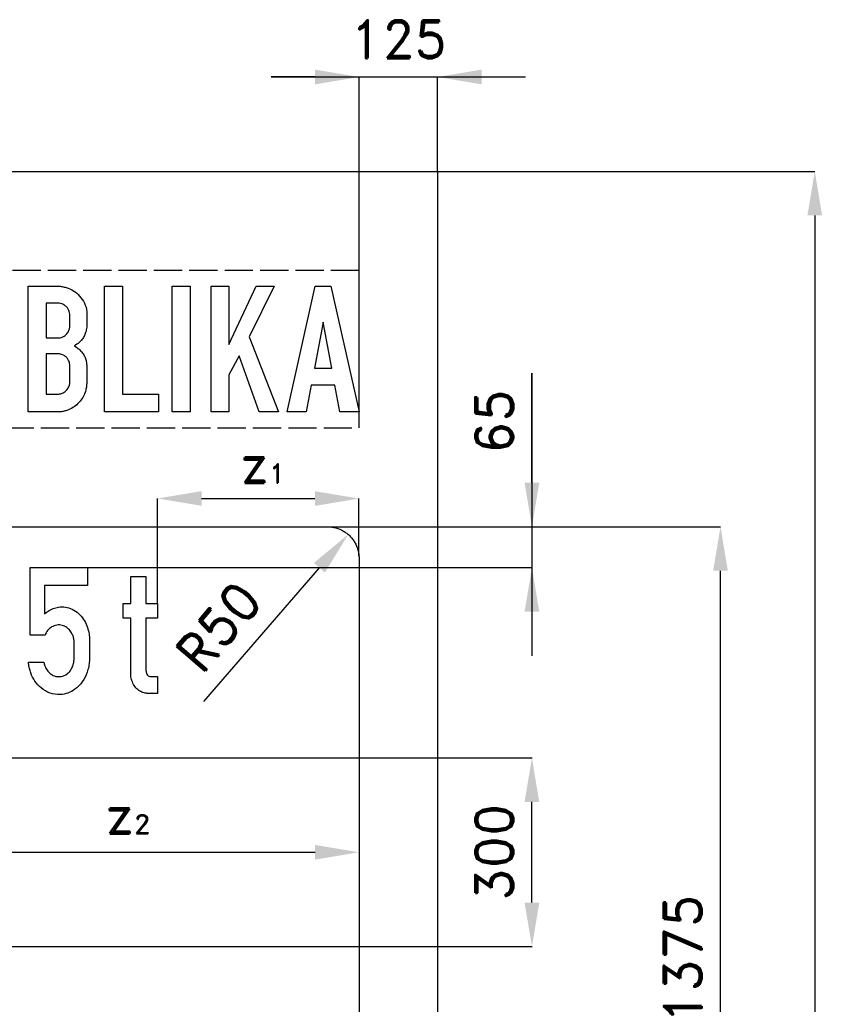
# Model space of a CAD drawing. Header units: millimetres. Extents: x -411 to 11679, y -762 to 3466.
# Tile 8 of 19: x 1835 to 3129, y 1901 to 3466. Entities that reach past the tile are written whole.
import ezdxf

# ---------------------------------------------------------------- set-up
doc = ezdxf.new("R2010")
doc.units = ezdxf.units.MM
doc.header["$LTSCALE"] = 5
doc.linetypes.add('ACAD_ISO02W100', pattern=[15, 12, -3])
doc.layers.add('Kóty', color=2, linetype='Continuous')
doc.layers.add('Značka', color=7, linetype='Continuous')
doc.styles.get("Standard").update_dxf_attribs({"font": 'romand.shx', "height": 60})
doc.dimstyles.get("Standard").update_dxf_attribs({"dimtxt": 60, "dimasz": 70, "dimexe": 0.18, "dimexo": 0.0625, "dimgap": 30, "dimtad": 1, "dimdec": 0, "dimzin": 0, "dimdsep": 46, "dimtxsty": 'Standard', "dimcen": 0.09, "dimadec": 0, "dimazin": 0, "dimtfac": 1, "dimtdec": 0, "dimtofl": 0, "dimtmove": 0, "dimatfit": 3, "dimfxl": 1, "dimtolj": 1, "dimtzin": 0, "dimarcsym": 0})

# ---------------------------------------------------------------- blocks, each defined once
blk = doc.blocks.new('*D7')
at = {"layer": 'Defpoints', "color": 0, "transparency": 16777216}
for p in [(1615.3, 2292.5), (2650, 2292.5), (1548.3, 1992.5)]:
    blk.add_point(p, dxfattribs=at)
at = {"layer": 'Kóty', "color": 0, "lineweight": -2, "transparency": 16777216}
for p, q in [((1615.3, 2292.5), (2650.2, 2292.5)), ((2650, 2062.5), (2650, 2222.5)), ((1548.3, 1992.5), (2650.2, 1992.5))]:
    blk.add_line(p, q, dxfattribs=at)
at = {"layer": 'Kóty', "color": 0, "transparency": 16777216}
for points in [[(2638.3, 2222.5), (2661.7, 2222.5), (2650, 2292.5)], [(2638.3, 2062.5), (2661.7, 2062.5), (2650, 1992.5)]]:
    blk.add_solid(points, dxfattribs=at)
at = {"layer": 'Kóty', "color": 0, "transparency": 16777216, "insert": (2590, 2142.5), "char_height": 60, "attachment_point": 5, "rotation": 90}
blk.add_mtext('\\A1;300', dxfattribs=at)
blk = doc.blocks.new('*D9')
at = {"layer": 'Defpoints', "color": 0, "transparency": 16777216}
for p in [(2325, 2660), (2950, 2660), (2325, 1285)]:
    blk.add_point(p, dxfattribs=at)
at = {"layer": 'Kóty', "color": 0, "lineweight": -2, "transparency": 16777216}
for p, q in [((2325.1, 2660), (2950.2, 2660)), ((2950, 1355), (2950, 2590)), ((2325.1, 1285), (2950.2, 1285))]:
    blk.add_line(p, q, dxfattribs=at)
at = {"layer": 'Kóty', "color": 0, "transparency": 16777216}
for points in [[(2938.3, 2590), (2961.7, 2590), (2950, 2660)], [(2938.3, 1355), (2961.7, 1355), (2950, 1285)]]:
    blk.add_solid(points, dxfattribs=at)
at = {"layer": 'Kóty', "color": 0, "transparency": 16777216, "insert": (2890, 1972.5), "char_height": 60, "attachment_point": 5, "rotation": 90}
blk.add_mtext('\\A1;1375', dxfattribs=at)
blk = doc.blocks.new('*D10')
at = {"layer": 'Defpoints', "color": 0, "transparency": 16777216}
for p in [(2500, 3225), (2500, 0), (3100, 0)]:
    blk.add_point(p, dxfattribs=at)
at = {"layer": 'Kóty', "color": 0, "lineweight": -2, "transparency": 16777216}
for p, q in [((2500.1, 3225), (3100.2, 3225)), ((3100, 3155), (3100, 70)), ((2500.1, 0), (3100.2, 0))]:
    blk.add_line(p, q, dxfattribs=at)
at = {"layer": 'Kóty', "color": 0, "transparency": 16777216}
for points in [[(3088.3, 3155), (3111.7, 3155), (3100, 3225)], [(3088.3, 70), (3111.7, 70), (3100, 0)]]:
    blk.add_solid(points, dxfattribs=at)
at = {"layer": 'Kóty', "color": 0, "transparency": 16777216, "insert": (3040, 1612.5), "char_height": 60, "attachment_point": 5, "rotation": 90}
blk.add_mtext('\\A1;min. 3200', dxfattribs=at)
blk = doc.blocks.new('*D14')
at = {"layer": 'Defpoints', "color": 0, "transparency": 16777216}
for p in [(2357.7, 2647.8), (2325, 2610)]:
    blk.add_point(p, dxfattribs=at)
at = {"layer": 'Kóty', "color": 0, "lineweight": -2, "transparency": 16777216}
blk.add_line((2127.9, 2382), (2311.9, 2594.9), dxfattribs=at)
at = {"layer": 'Kóty', "color": 0, "transparency": 16777216}
blk.add_solid([(2303.1, 2602.5), (2320.7, 2587.2), (2357.7, 2647.8)], dxfattribs=at)
at = {"layer": 'Kóty', "color": 0, "transparency": 16777216, "insert": (2151.6, 2501.2), "char_height": 60, "attachment_point": 5, "rotation": 49.1592}
blk.add_mtext('\\A1;R50', dxfattribs=at)

msp = doc.modelspace()

# ---------------------------------------------------------------- linework, layer by layer
at = {"layer": 'Kóty'}
for p, q in [((2305, 3375.09), (2235, 3375.09)), ((2235, 3375.09), (2640, 3375.09)), ((2375, 2842.562), (2375, 3375.27)), ((2500, 3225.062), (2500, 3375.27)), ((2650, 2904.286), (2650, 2455)), ((2650, 2730), (2650, 2904.286)), ((2054.51, 2538.043), (2054.51, 2705.18)), ((2124.51, 2705), (2304.904, 2705)), ((2374.904, 2613.69), (2374.904, 2705.18)), ((2325.062, 2660), (2650.18, 2660)), ((1942.952, 2595), (2650.18, 2595)), ((1705, 2142.5), (2305, 2142.5)), ((2375, 2142.562), (2375, 2142.68)), ((2375, 2142.617), (2375, 2142.32))]:
    msp.add_line(p, q, dxfattribs=at)
for points in [[(2305, 3386.757), (2305, 3363.423), (2375, 3375.09)], [(2570, 3386.757), (2570, 3363.423), (2500, 3375.09)], [(2638.333, 2730), (2661.667, 2730), (2650, 2660)], [(2124.51, 2716.667), (2124.51, 2693.333), (2054.51, 2705)], [(2304.904, 2716.487), (2304.904, 2693.153), (2374.904, 2704.82)], [(2638.333, 2525), (2661.667, 2525), (2650, 2595)], [(2305, 2154.167), (2305, 2130.833), (2375, 2142.5)]]:
    msp.add_solid(points, dxfattribs=at)
at = {"layer": 'Značka', "color": 5}
for points in [[(0, 0), (0, 3225), (2500, 3225), (2500, 0), (0, 0)], [(1970.25, 2842.5), (1970.25, 3042.5), (1998.84, 3042.5), (1998.84, 2870.85), (2055.98, 2870.85), (2055.98, 2842.5), (1970.25, 2842.5)], [(2077.65, 2842.5), (2077.65, 3042.5), (2106.17, 3042.5), (2106.17, 2842.5), (2077.65, 2842.5)], [(2139.5, 2842.52), (2139.5, 3042.5), (2168.06, 3042.5), (2168.06, 2949.81), (2211.15, 3042.5), (2239.92, 3042.5), (2200.23, 2962.17), (2246.71, 2842.52), (2216.23, 2842.52), (2184.15, 2931.65), (2168.06, 2901.6), (2168.06, 2842.52), (2139.5, 2842.52)], [(2260.88, 2842.5), (2305.23, 3042.52), (2330.27, 3042.52), (2375, 2842.5), (2344.59, 2842.5), (2336.29, 2885.31), (2299.06, 2885.31), (2291, 2842.5), (2260.88, 2842.5)], [(2304.15, 2912.17), (2331.48, 2912.17), (2317.73, 2985.21), (2304.15, 2912.17)]]:
    msp.add_lwpolyline(points, dxfattribs=at)
at = {"layer": 'Značka', "color": 7, "linetype": 'ACAD_ISO02W100', "ltscale": 0.75}
msp.add_lwpolyline([(125, 2817.51), (2375, 2817.51), (2375, 3067.51), (125, 3067.51)], close=True, dxfattribs=at)
at = {"layer": 'Značka', "color": 5}
for points in [[(1848.79, 2842.5), (1848.79, 3042.5), (1897.69, 3042.5), (1898.6, 3042.4), (1899.5, 3042.29, -0.0258876), (1905.94, 3041.18, -0.0351579), (1912.19, 3039.29, -0.0748344), (1923.36, 3033.26, -0.0704307), (1932.52, 3024.13, -0.0787058), (1939.55, 3012.11, -0.101496), (1941.92, 2998.77), (1941.92, 2998.28), (1941.92, 2997.79), (1941.92, 2978.02), (1941.86, 2977.54), (1941.79, 2977.06, -0.0150899), (1941.12, 2972.86, -0.0294246), (1940.08, 2968.73, -0.0556746), (1937.4, 2962.41, -0.0513151), (1933.42, 2956.77, -0.0370407), (1929.96, 2953.17, -0.0384396), (1926.02, 2950.15), (1923.94, 2948.85), (1921.81, 2947.62), (1923.93, 2946.37), (1926, 2945.04, -0.0420101), (1931, 2941.03, -0.0475473), (1935.21, 2936.19, -0.0522689), (1938.6, 2930.51, -0.0551718), (1940.71, 2924.27, -0.0213831), (1941.26, 2921.45, -0.0135721), (1941.61, 2918.6), (1941.67, 2917.94), (1941.73, 2917.27), (1941.73, 2887.21), (1941.68, 2886.46), (1941.63, 2885.71, -0.035), (1940.59, 2878.66, -0.0420396), (1938.48, 2871.85, -0.0589352), (1934.03, 2863.29, -0.0541438), (1927.75, 2855.9, -0.0570477), (1919.57, 2849.4, -0.0592803), (1910.15, 2844.98, -0.0348325), (1904.54, 2843.39, -0.0366091), (1898.79, 2842.62), (1897.48, 2842.55), (1896.17, 2842.5), (1848.79, 2842.5)], [(1877.44, 3015.48), (1877.44, 2960.15), (1895.88, 2960.15), (1896.57, 2960.2), (1897.27, 2960.27, 0.0463508), (1901.62, 2961.11, 0.0707133), (1905.63, 2962.92, 0.0651884), (1908.71, 2965.32, 0.0467683), (1911.21, 2968.37, 0.0317677), (1912.72, 2970.83, 0.0372858), (1913.88, 2973.46, 0.0303038), (1914.52, 2975.6, 0.0294888), (1914.9, 2977.81), (1914.95, 2978.31), (1915, 2978.81), (1915, 2996.69), (1914.94, 2997.25), (1914.88, 2997.81, 0.0419546), (1914.02, 3001.99, 0.0587549), (1912.36, 3005.9, 0.0729342), (1909.46, 3009.82, 0.0652332), (1905.56, 3012.85, 0.0555515), (1902, 3014.59, 0.0683359), (1898.17, 3015.4), (1897.19, 3015.46), (1896.21, 3015.48), (1877.44, 3015.48)], [(1877.44, 2935.04), (1877.44, 2870.83), (1895.52, 2870.85), (1896.11, 2870.87), (1896.69, 2870.9, 0.0526291), (1900.59, 2871.53, 0.0591298), (1904.25, 2873, 0.0604506), (1907.63, 2875.27, 0.0509926), (1910.44, 2878.23, 0.0409635), (1912.4, 2881.11, 0.0419824), (1913.86, 2884.27, 0.0276756), (1914.48, 2886.21, 0.0337925), (1914.86, 2888.21), (1914.93, 2888.84), (1914.98, 2889.48), (1914.98, 2915.46), (1914.94, 2916.51, 0.0115305), (1914.88, 2917.56, 0.0493456), (1914.21, 2921.05, 0.045845), (1912.88, 2924.37, 0.059497), (1910.42, 2928.25, 0.0704196), (1907.11, 2931.33, 0.0415128), (1904.69, 2932.81), (1902.08, 2933.96), (1900.26, 2934.59), (1898.38, 2934.96), (1897.43, 2935.03), (1896.48, 2935.04), (1877.44, 2935.04)], [(175, 2660), (2325, 2660), (2325.2, 2660), (2325.39, 2660, -0.0322009), (2331.85, 2659.55, -0.0354658), (2338.19, 2658.23, -0.0363076), (2344.33, 2656.15, -0.0344839), (2350.11, 2653.24, -0.0337156), (2355.5, 2649.64, -0.0341186), (2360.36, 2645.36, -0.0342087), (2364.65, 2640.5, -0.0342246), (2368.24, 2635.11, -0.0340429), (2371.13, 2629.33, -0.0334243), (2373.23, 2623.19, -0.0341697), (2374.57, 2616.85, -0.0367347), (2375, 2610.39), (2375, 2610.2), (2375, 2610), (2375, 1335)], [(1873.56, 2444.87), (1873.86, 2443.59), (1874.18, 2442.31, 0.0536899), (1876.87, 2435.17, 0.0763786), (1881.29, 2428.96, 0.0813369), (1886.71, 2424.57, 0.0886685), (1893.31, 2422.21, 0.121231), (1903.56, 2422.72, 0.120092), (1912.43, 2427.77, 0.0774768), (1916.72, 2432.83, 0.0529674), (1919.57, 2438.85, 0.0367799), (1921.07, 2443.95, 0.0436138), (1921.73, 2449.17, 0.00948751), (1921.78, 2450.58, 0.00310066), (1921.78, 2452), (1921.78, 2476.25, 0.0073319), (1921.6, 2479.07, 0.0223336), (1921.25, 2481.85, 0.0592852), (1919.51, 2487.58, 0.0499322), (1916.51, 2492.9, 0.0671233), (1911.42, 2498.72, 0.0942492), (1904.89, 2502.58, 0.110745), (1896.38, 2503.91, 0.101954), (1887.89, 2501.63, 0.0970465), (1880.95, 2496.66, 0.0943172), (1876.42, 2489.63), (1876.04, 2488.74), (1875.69, 2487.85), (1851.82, 2487.85), (1851.82, 2595), (1942.89, 2595), (1942.89, 2566.48), (1874.57, 2566.48), (1874.57, 2521.48), (1877.37, 2523.72, -0.0165228), (1880.26, 2525.83, -0.0560405), (1888.18, 2530, -0.0625218), (1896.89, 2532.21, -0.0774674), (1907.86, 2532.16, -0.0736515), (1918.37, 2528.85, -0.0774748), (1928.7, 2522.11, -0.0681599), (1936.7, 2512.69, -0.0558077), (1941.92, 2502.7, -0.0466536), (1945, 2491.88, -0.0210729), (1945.74, 2487.4, -0.0288281), (1946.03, 2482.9), (1946.03, 2482.29), (1946.03, 2481.69), (1946.03, 2449.58, -0.00162392), (1946, 2448.16, -0.0045363), (1945.96, 2446.73, -0.0387054), (1944.87, 2437.64, -0.0376946), (1942.4, 2428.75, -0.0724014), (1934.75, 2413.56, -0.0898703), (1922.76, 2401.62, -0.0742039), (1911.84, 2395.66, -0.0795923), (1899.65, 2393.25, -0.100442), (1883.47, 2395.59, -0.0924892), (1869.23, 2403.79, -0.0781559), (1859.32, 2414.6, -0.0635407), (1852.83, 2427.71, -0.0307183), (1850.62, 2434.9, -0.0320458), (1849.34, 2442.27), (1849.2, 2443.57), (1849.07, 2444.87), (1873.56, 2444.87)], [(2054.32, 2395.02), (2039, 2395.02), (2037.81, 2395.1), (2036.63, 2395.21, -0.0743536), (2029.56, 2397.12, -0.074326), (2023.31, 2401.02, -0.0824768), (2017.45, 2407.5, -0.0639365), (2013.68, 2415.42, -0.031401), (2012.51, 2419.36, -0.0401586), (2011.92, 2423.4, -0.00812728), (2011.87, 2424.37), (2011.84, 2425.35), (2011.84, 2514.65), (1999.6, 2514.65), (1999.6, 2537.98), (2011.84, 2537.98), (2011.84, 2580.73), (2036.06, 2580.73), (2036.06, 2537.98), (2054.51, 2537.98), (2054.53, 2514.65), (2036.06, 2514.65), (2036.06, 2431.19), (2036.11, 2430.65), (2036.17, 2430.1, 0.0411812), (2036.62, 2427.73, 0.0672766), (2037.58, 2425.48, 0.0956098), (2039.52, 2423.14, 0.138715), (2042.17, 2421.94), (2042.67, 2421.86), (2043.18, 2421.81), (2054.32, 2421.81), (2054.32, 2395.02)]]:
    msp.add_lwpolyline(points, format="xyb", dxfattribs=at)

# ---------------------------------------------------------------- texts
at = {"layer": 'Kóty', "insert": (2437.5, 3435.09), "char_height": 60, "attachment_point": 5}
msp.add_mtext('\\A1;125', dxfattribs=at)
at = {"layer": 'Kóty', "insert": (2590, 2827.143), "char_height": 60, "attachment_point": 5, "rotation": 90}
msp.add_mtext('\\A1;65', dxfattribs=at)
at = {"layer": 'Kóty', "char_height": 60, "attachment_point": 1}
for s, insert in [('z{\\H0.5x;1}', (2185.365, 2789.961)), ('z{\\H0.5x;2}', (1971.045, 2232.197))]:
    msp.add_mtext_dynamic_manual_height_columns(s, width=70.63977, gutter_width=300, heights=[0], dxfattribs=dict(at, insert=insert))

# ---------------------------------------------------------------- dimensions: what is measured, and where the dimension line sits
at = {"layer": 'Kóty'}
dim = msp.add_linear_dim(base=(3100, 0), p1=(2500, 3225), p2=(2500, 0), angle=90, text='min. 3200', dimstyle='Standard', dxfattribs=at)
dim.commit()
dim.dimension.update_dxf_attribs({"geometry": '*D10', "text_midpoint": (3040, 1612.5)})
dim = msp.add_radius_dim(center=(2325, 2610), mpoint=(2357.698, 2647.826), dimstyle='Standard', dxfattribs=at)
dim.commit()
dim.dimension.update_dxf_attribs({"geometry": '*D14', "text_midpoint": (2197.011, 2461.936), "dimtype": 164})
for base, p1, p2, picture, middle in [((2950, 2660), (2325, 1285), (2325, 2660), '*D9', (2890, 1972.5)), ((2650, 2292.5), (1548.26, 1992.5), (1615.28, 2292.5), '*D7', (2590, 2142.5))]:
    dim = msp.add_linear_dim(base=base, p1=p1, p2=p2, angle=90, dimstyle='Standard', dxfattribs=at)
    dim.commit()
    dim.dimension.update_dxf_attribs({"geometry": picture, "text_midpoint": middle})

doc.saveas('drawing.dxf')
